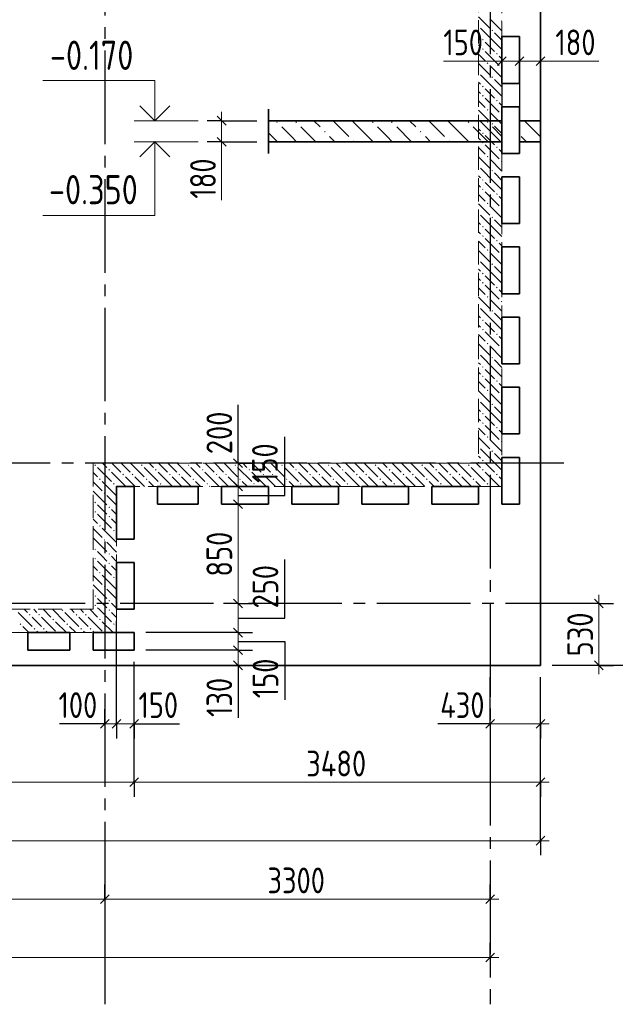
# Model space of a CAD drawing. Header units: millimetres. Extents: x 0 to 61017, y 0 to 42000.
# Tile 21 of 28: x 45250 to 50351, y 16970 to 25395. Entities that reach past the tile are written whole.
import ezdxf

# ---------------------------------------------------------------- set-up
doc = ezdxf.new("R2010")
doc.units = ezdxf.units.MM
doc.linetypes.add('______2', pattern=[270, 200, -70])
doc.linetypes.add('______5', pattern=[1100, 800, -100, 100, -100])
for name, color, linetype, lineweight in [('Standard', 7, 'Continuous', 25), ('Высотные отметки', 7, 'Continuous', 25), ('Наложенное сечение', 7, 'Continuous', 25), ('Оси', 40, '______5', 18), ('Размерная выноска', 7, 'Continuous', 13)]:
    doc.layers.add(name, color=color, linetype=linetype, lineweight=lineweight)
doc.layers.add('ЖБ Перекрытие верхний уровень', color=7, linetype='Continuous', lineweight=25, true_color=0xe0e0ff)
doc.layers.add('ЖБ Стена верхний уровень', color=7, linetype='Continuous', lineweight=25, true_color=0x006e00)
doc.styles.add('GOST 2.304-81', font='txt')

msp = doc.modelspace()

# ---------------------------------------------------------------- hatches: boundary and pattern name
at = {"layer": 'ЖБ Стена верхний уровень', "linetype": 'Continuous', "lineweight": 18, "transparency": 33554687}
for points in [[(49370.5, 25383.1), (49376.9, 25389.6), (49380, 25386.6), (49380, 25379.7), (49376.9, 25376.6)], [(49180, 25346.6), (49183.4, 25343.1), (49180, 25339.7)], [(49290.4, 25303.1), (49296.9, 25309.6), (49303.4, 25303.1), (49296.9, 25296.6)], [(49210.4, 25223.1), (49216.9, 25229.6), (49223.4, 25223.1), (49216.9, 25216.6)], [(49210.4, 25143.1), (49216.9, 25149.6), (49223.4, 25143.1), (49216.9, 25136.6)], [(49330.5, 25103.1), (49337, 25109.6), (49343.5, 25103.1), (49337, 25096.6)], [(49250.5, 25023.1), (49257, 25029.6), (49263.5, 25023.1), (49257, 25016.6)], [(49180, 24946.6), (49183.4, 24943.1), (49180, 24939.7)], [(49370.5, 24983.1), (49376.9, 24989.6), (49380, 24986.6), (49380, 24979.7), (49376.9, 24976.6)], [(49290.4, 24903.1), (49296.9, 24909.6), (49303.4, 24903.1), (49296.9, 24896.6)], [(49210.4, 24823.1), (49216.9, 24829.6), (49223.4, 24823.1), (49216.9, 24816.6)], [(49210.4, 24743.1), (49216.9, 24749.6), (49223.4, 24743.1), (49216.9, 24736.6)], [(49330.5, 24703.1), (49337, 24709.6), (49343.5, 24703.1), (49337, 24696.6)], [(49250.5, 24623.1), (49257, 24629.6), (49263.5, 24623.1), (49257, 24616.6)], [(49180, 24546.6), (49183.4, 24543.1), (49180, 24539.7)], [(49370.5, 24583.1), (49376.9, 24589.6), (49380, 24586.6), (49380, 24579.7), (49376.9, 24576.6)], [(49290.4, 24503.1), (49296.9, 24509.6), (49303.4, 24503.1), (49296.9, 24496.6)], [(49210.4, 24423.1), (49216.9, 24429.6), (49223.4, 24423.1), (49216.9, 24416.6)], [(49210.4, 24343.1), (49216.9, 24349.6), (49223.4, 24343.1), (49216.9, 24336.6)], [(49330.5, 24303.1), (49337, 24309.6), (49343.5, 24303.1), (49337, 24296.6)], [(49250.5, 24223.1), (49257, 24229.6), (49263.5, 24223.1), (49257, 24216.6)], [(49370.5, 24183.1), (49376.9, 24189.6), (49380, 24186.6), (49380, 24179.7), (49376.9, 24176.6)], [(49180, 24146.6), (49183.4, 24143.1), (49180, 24139.7)], [(49290.4, 24103.1), (49296.9, 24109.6), (49303.4, 24103.1), (49296.9, 24096.6)], [(49210.4, 24023.1), (49216.9, 24029.6), (49223.4, 24023.1), (49216.9, 24016.6)], [(49210.4, 23943.1), (49216.9, 23949.6), (49223.4, 23943.1), (49216.9, 23936.6)], [(49330.5, 23903.1), (49337, 23909.6), (49343.5, 23903.1), (49337, 23896.6)], [(49250.5, 23823.1), (49257, 23829.6), (49263.5, 23823.1), (49257, 23816.6)], [(49370.5, 23783.1), (49376.9, 23789.6), (49380, 23786.6), (49380, 23779.7), (49376.9, 23776.6)], [(49180, 23746.6), (49183.4, 23743.1), (49180, 23739.7)], [(49290.4, 23703.1), (49296.9, 23709.6), (49303.4, 23703.1), (49296.9, 23696.6)], [(49210.4, 23623.1), (49216.9, 23629.6), (49223.4, 23623.1), (49216.9, 23616.6)], [(49210.4, 23543.1), (49216.9, 23549.6), (49223.4, 23543.1), (49216.9, 23536.6)], [(49330.5, 23503.1), (49337, 23509.6), (49343.5, 23503.1), (49337, 23496.6)], [(49250.5, 23423.1), (49257, 23429.6), (49263.5, 23423.1), (49257, 23416.6)], [(49180, 23346.6), (49183.4, 23343.1), (49180, 23339.7)], [(49370.5, 23383.1), (49376.9, 23389.6), (49380, 23386.6), (49380, 23379.7), (49376.9, 23376.6)], [(49290.4, 23303.1), (49296.9, 23309.6), (49303.4, 23303.1), (49296.9, 23296.6)], [(49210.4, 23223.1), (49216.9, 23229.6), (49223.4, 23223.1), (49216.9, 23216.6)], [(49210.4, 23143.1), (49216.9, 23149.6), (49223.4, 23143.1), (49216.9, 23136.6)], [(49330.5, 23103.1), (49337, 23109.6), (49343.5, 23103.1), (49337, 23096.6)], [(49250.5, 23023.1), (49257, 23029.6), (49263.5, 23023.1), (49257, 23016.6)], [(49180, 22946.6), (49183.4, 22943.1), (49180, 22939.7)], [(49370.5, 22983.1), (49376.9, 22989.6), (49380, 22986.6), (49380, 22979.7), (49376.9, 22976.6)], [(49290.4, 22903.1), (49296.9, 22909.6), (49303.4, 22903.1), (49296.9, 22896.6)], [(49210.4, 22823.1), (49216.9, 22829.6), (49223.4, 22823.1), (49216.9, 22816.6)], [(49210.4, 22743.1), (49216.9, 22749.6), (49223.4, 22743.1), (49216.9, 22736.6)], [(49330.5, 22703.1), (49337, 22709.6), (49343.5, 22703.1), (49337, 22696.6)], [(49250.5, 22623.1), (49257, 22629.6), (49263.5, 22623.1), (49257, 22616.6)], [(49370.5, 22583.1), (49376.9, 22589.6), (49380, 22586.6), (49380, 22579.7), (49376.9, 22576.6)], [(49180, 22546.6), (49183.4, 22543.1), (49180, 22539.7)], [(49290.4, 22503.1), (49296.9, 22509.6), (49303.4, 22503.1), (49296.9, 22496.6)], [(49210.4, 22423.1), (49216.9, 22429.6), (49223.4, 22423.1), (49216.9, 22416.6)], [(49210.4, 22343.1), (49216.9, 22349.6), (49223.4, 22343.1), (49216.9, 22336.6)], [(49330.5, 22303.1), (49337, 22309.6), (49343.5, 22303.1), (49337, 22296.6)], [(49250.5, 22223.1), (49257, 22229.6), (49263.5, 22223.1), (49257, 22216.6)], [(49370.5, 22183.1), (49376.9, 22189.6), (49380, 22186.6), (49380, 22179.7), (49376.9, 22176.6)], [(49180, 22146.6), (49183.4, 22143.1), (49180, 22139.7)], [(49290.4, 22103.1), (49296.9, 22109.6), (49303.4, 22103.1), (49296.9, 22096.6)], [(49210.4, 22023.1), (49216.9, 22029.6), (49223.4, 22023.1), (49216.9, 22016.6)], [(49210.4, 21943.1), (49216.9, 21949.6), (49223.4, 21943.1), (49216.9, 21936.6)], [(49330.5, 21903.1), (49337, 21909.6), (49343.5, 21903.1), (49337, 21896.6)], [(49250.5, 21823.1), (49257, 21829.6), (49263.5, 21823.1), (49257, 21816.6)], [(49180, 21746.6), (49183.4, 21743.1), (49180, 21739.7)], [(49370.5, 21783.1), (49376.9, 21789.6), (49380, 21786.6), (49380, 21779.7), (49376.9, 21776.6)], [(49290.4, 21703.1), (49296.9, 21709.6), (49303.4, 21703.1), (49296.9, 21696.6)], [(45890.4, 21583.1), (45896.9, 21589.6), (45903.4, 21583.1), (45896.9, 21576.6)], [(46290.4, 21583.1), (46296.9, 21589.6), (46303.4, 21583.1), (46296.9, 21576.6)], [(46690.4, 21583.1), (46696.9, 21589.6), (46703.4, 21583.1), (46696.9, 21576.6)], [(47090.4, 21583.1), (47096.9, 21589.6), (47103.4, 21583.1), (47096.9, 21576.6)], [(47490.4, 21583.1), (47496.9, 21589.6), (47503.4, 21583.1), (47496.9, 21576.6)], [(47890.4, 21583.1), (47896.9, 21589.6), (47903.4, 21583.1), (47896.9, 21576.6)], [(48290.4, 21583.1), (48296.9, 21589.6), (48303.4, 21583.1), (48296.9, 21576.6)], [(48690.4, 21583.1), (48696.9, 21589.6), (48703.4, 21583.1), (48696.9, 21576.6)], [(49090.4, 21583.1), (49096.9, 21589.6), (49103.4, 21583.1), (49096.9, 21576.6)], [(49210.4, 21623.1), (49216.9, 21629.6), (49223.4, 21623.1), (49216.9, 21616.6)], [(46010.4, 21543.1), (46016.9, 21549.6), (46023.4, 21543.1), (46016.9, 21536.6)], [(46130.5, 21503.1), (46137, 21509.6), (46143.5, 21503.1), (46137, 21496.6)], [(46210.4, 21503.1), (46216.9, 21509.6), (46223.4, 21503.1), (46216.9, 21496.6)], [(46410.4, 21543.1), (46416.9, 21549.6), (46423.4, 21543.1), (46416.9, 21536.6)], [(46530.5, 21503.1), (46537, 21509.6), (46543.5, 21503.1), (46537, 21496.6)], [(46610.4, 21503.1), (46616.9, 21509.6), (46623.4, 21503.1), (46616.9, 21496.6)], [(46810.4, 21543.1), (46816.9, 21549.6), (46823.4, 21543.1), (46816.9, 21536.6)], [(46930.5, 21503.1), (46937, 21509.6), (46943.5, 21503.1), (46937, 21496.6)], [(47010.4, 21503.1), (47016.9, 21509.6), (47023.4, 21503.1), (47016.9, 21496.6)], [(47210.4, 21543.1), (47216.9, 21549.6), (47223.4, 21543.1), (47216.9, 21536.6)], [(47330.5, 21503.1), (47337, 21509.6), (47343.5, 21503.1), (47337, 21496.6)], [(47410.4, 21503.1), (47416.9, 21509.6), (47423.4, 21503.1), (47416.9, 21496.6)], [(47610.4, 21543.1), (47616.9, 21549.6), (47623.4, 21543.1), (47616.9, 21536.6)], [(47730.5, 21503.1), (47737, 21509.6), (47743.5, 21503.1), (47737, 21496.6)], [(47810.4, 21503.1), (47816.9, 21509.6), (47823.4, 21503.1), (47816.9, 21496.6)], [(48010.4, 21543.1), (48016.9, 21549.6), (48023.4, 21543.1), (48016.9, 21536.6)], [(48130.5, 21503.1), (48137, 21509.6), (48143.5, 21503.1), (48137, 21496.6)], [(48210.4, 21503.1), (48216.9, 21509.6), (48223.4, 21503.1), (48216.9, 21496.6)], [(48410.4, 21543.1), (48416.9, 21549.6), (48423.4, 21543.1), (48416.9, 21536.6)], [(48530.5, 21503.1), (48537, 21509.6), (48543.5, 21503.1), (48537, 21496.6)], [(48610.4, 21503.1), (48616.9, 21509.6), (48623.4, 21503.1), (48616.9, 21496.6)], [(48810.4, 21543.1), (48816.9, 21549.6), (48823.4, 21543.1), (48816.9, 21536.6)], [(48930.5, 21503.1), (48937, 21509.6), (48943.5, 21503.1), (48937, 21496.6)], [(49010.4, 21503.1), (49016.9, 21509.6), (49023.4, 21503.1), (49016.9, 21496.6)], [(49210.4, 21543.1), (49216.9, 21549.6), (49223.4, 21543.1), (49216.9, 21536.6)], [(49330.5, 21503.1), (49337, 21509.6), (49343.5, 21503.1), (49337, 21496.6)], [(45930.5, 21463.1), (45937, 21469.6), (45943.5, 21463.1), (45937, 21456.6)], [(46050.5, 21423.1), (46057, 21429.6), (46063.5, 21423.1), (46057, 21416.6)], [(46330.5, 21463.1), (46337, 21469.6), (46343.5, 21463.1), (46337, 21456.6)], [(46450.5, 21423.1), (46457, 21429.6), (46463.5, 21423.1), (46457, 21416.6)], [(46730.5, 21463.1), (46737, 21469.6), (46743.5, 21463.1), (46737, 21456.6)], [(46850.5, 21423.1), (46857, 21429.6), (46863.5, 21423.1), (46857, 21416.6)], [(47130.5, 21463.1), (47137, 21469.6), (47143.5, 21463.1), (47137, 21456.6)], [(47250.5, 21423.1), (47257, 21429.6), (47263.5, 21423.1), (47257, 21416.6)], [(47530.5, 21463.1), (47537, 21469.6), (47543.5, 21463.1), (47537, 21456.6)], [(47650.5, 21423.1), (47657, 21429.6), (47663.5, 21423.1), (47657, 21416.6)], [(47930.5, 21463.1), (47937, 21469.6), (47943.5, 21463.1), (47937, 21456.6)], [(48050.5, 21423.1), (48057, 21429.6), (48063.5, 21423.1), (48057, 21416.6)], [(48330.5, 21463.1), (48337, 21469.6), (48343.5, 21463.1), (48337, 21456.6)], [(48450.5, 21423.1), (48457, 21429.6), (48463.5, 21423.1), (48457, 21416.6)], [(48730.5, 21463.1), (48737, 21469.6), (48743.5, 21463.1), (48737, 21456.6)], [(48850.5, 21423.1), (48857, 21429.6), (48863.5, 21423.1), (48857, 21416.6)], [(49130.5, 21463.1), (49137, 21469.6), (49143.5, 21463.1), (49137, 21456.6)], [(49250.5, 21423.1), (49257, 21429.6), (49263.5, 21423.1), (49257, 21416.6)], [(45970.5, 21343.1), (45977, 21349.6), (45983.4, 21343.1), (45977, 21336.6)], [(45890.4, 21263.1), (45896.9, 21269.6), (45903.4, 21263.1), (45896.9, 21256.6)], [(45890.4, 21183.1), (45896.9, 21189.6), (45903.4, 21183.1), (45896.9, 21176.6)], [(46010.4, 21223.1), (46016.9, 21229.6), (46023.4, 21223.1), (46016.9, 21216.6)], [(46010.4, 21143.1), (46016.9, 21149.6), (46023.4, 21143.1), (46016.9, 21136.6)], [(45930.5, 21063.1), (45937, 21069.6), (45943.5, 21063.1), (45937, 21056.6)], [(46050.5, 21023.1), (46057, 21029.6), (46063.5, 21023.1), (46057, 21016.6)], [(45970.5, 20943.1), (45977, 20949.6), (45983.4, 20943.1), (45977, 20936.6)], [(45890.4, 20863.1), (45896.9, 20869.6), (45903.4, 20863.1), (45896.9, 20856.6)], [(46010.4, 20823.1), (46016.9, 20829.6), (46023.4, 20823.1), (46016.9, 20816.6)], [(45890.4, 20783.1), (45896.9, 20789.6), (45903.4, 20783.1), (45896.9, 20776.6)], [(46010.4, 20743.1), (46016.9, 20749.6), (46023.4, 20743.1), (46016.9, 20736.6)], [(45930.5, 20663.1), (45937, 20669.6), (45943.5, 20663.1), (45937, 20656.6)], [(46050.5, 20623.1), (46057, 20629.6), (46063.5, 20623.1), (46057, 20616.6)], [(45970.5, 20543.1), (45977, 20549.6), (45983.4, 20543.1), (45977, 20536.6)], [(45890.4, 20463.1), (45896.9, 20469.6), (45903.4, 20463.1), (45896.9, 20456.6)], [(45890.4, 20383.1), (45896.9, 20389.6), (45903.4, 20383.1), (45896.9, 20376.6)], [(46010.4, 20423.1), (46016.9, 20429.6), (46023.4, 20423.1), (46016.9, 20416.6)], [(45330.5, 20303.1), (45337, 20309.6), (45343.5, 20303.1), (45337, 20296.6)], [(45410.4, 20303.1), (45416.9, 20309.6), (45423.4, 20303.1), (45416.9, 20296.6)], [(45610.4, 20343.1), (45616.9, 20349.6), (45623.4, 20343.1), (45616.9, 20336.6)], [(45730.5, 20303.1), (45737, 20309.6), (45743.5, 20303.1), (45737, 20296.6)], [(45810.4, 20303.1), (45816.9, 20309.6), (45823.4, 20303.1), (45816.9, 20296.6)], [(46010.4, 20343.1), (46016.9, 20349.6), (46023.4, 20343.1), (46016.9, 20336.6)], [(45250.5, 20223.1), (45257, 20229.6), (45263.5, 20223.1), (45257, 20216.6)], [(45530.5, 20263.1), (45537, 20269.6), (45543.5, 20263.1), (45537, 20256.6)], [(45650.5, 20223.1), (45657, 20229.6), (45663.5, 20223.1), (45657, 20216.6)], [(45930.5, 20263.1), (45937, 20269.6), (45943.5, 20263.1), (45937, 20256.6)], [(46050.5, 20223.1), (46057, 20229.6), (46063.5, 20223.1), (46057, 20216.6)], [(45370.5, 20183.1), (45377, 20189.6), (45383.4, 20183.1), (45377, 20176.6)], [(45450.5, 20183.1), (45457, 20189.6), (45463.5, 20183.1), (45457, 20176.6)], [(45770.5, 20183.1), (45777, 20189.6), (45783.4, 20183.1), (45777, 20176.6)], [(45850.5, 20183.1), (45857, 20189.6), (45863.5, 20183.1), (45857, 20176.6)]]:
    msp.add_hatch(color=7, dxfattribs=at).paths.add_polyline_path(points, flags=16)
at = {"layer": 'Наложенное сечение', "linetype": 'Continuous', "lineweight": 13, "transparency": 33554687}
for points in [[(47453.9, 24511.6), (47447.4, 24518.1), (47453.9, 24524.6), (47460.4, 24518.1)], [(47617.9, 24511.6), (47611.4, 24518.1), (47617.9, 24524.6), (47624.4, 24518.1)], [(48273.9, 24511.6), (48267.4, 24518.1), (48273.9, 24524.6), (48280.4, 24518.1)], [(48437.9, 24511.6), (48431.4, 24518.1), (48437.9, 24524.6), (48444.4, 24518.1)], [(49093.9, 24511.6), (49087.4, 24518.1), (49093.9, 24524.6), (49100.4, 24518.1)], [(49257.9, 24511.6), (49251.4, 24518.1), (49257.9, 24524.6), (49264.5, 24518.1)], [(47863.9, 24429.6), (47857.4, 24436.1), (47863.9, 24442.6), (47870.4, 24436.1)], [(48683.9, 24429.6), (48677.4, 24436.1), (48683.9, 24442.6), (48690.4, 24436.1)], [(48107, 24350.6), (48103.4, 24354.1), (48109.9, 24360.6), (48116.4, 24354.1), (48112.9, 24350.6)], [(48927, 24350.6), (48923.4, 24354.1), (48929.9, 24360.6), (48936.4, 24354.1), (48932.9, 24350.6)]]:
    msp.add_hatch(color=7, dxfattribs=at).paths.add_polyline_path(points, flags=16)

# ---------------------------------------------------------------- linework, layer by layer
at = {"layer": 'Standard', "color": 251, "linetype": 'Continuous', "lineweight": -3, "true_color": 0x656565, "transparency": 33554687}
for p, q in [((49380, 25040.6), (49380, 25165.6)), ((49530, 25040.6), (49530, 25165.6)), ((49710, 25040.6), (49710, 25165.6)), ((49380, 25040.6), (49380, 24915.6)), ((49380, 25040.6), (49380, 24630.6)), ((49530, 25040.6), (49530, 24915.6)), ((49530, 25040.6), (49530, 24630.6)), ((49710, 25040.6), (49710, 24915.6)), ((49710, 25040.6), (49710, 24630.6)), ((46980, 24530.6), (46855, 24530.6)), ((46980, 24530.6), (47105, 24530.6)), ((46980, 24530.6), (47280, 24530.6)), ((46980, 24350.6), (46855, 24350.6)), ((46980, 24350.6), (47105, 24350.6)), ((46980, 24350.6), (47280, 24350.6)), ((47120, 21600), (46995, 21600)), ((47120, 21600), (47245, 21600)), ((47120, 21600), (47120, 21600)), ((47120, 21400), (46995, 21400)), ((47120, 21400), (47245, 21400)), ((47120, 21400), (47120, 21400)), ((47120, 21250), (46995, 21250)), ((47120, 21250), (47245, 21250)), ((47120, 21250), (47120, 21250)), ((47120, 20400), (46995, 20400)), ((47120, 20400), (47245, 20400)), ((47120, 20400), (47120, 20400)), ((50210, 20400), (49810, 20400)), ((50210, 20400), (50085, 20400)), ((50210, 20400), (50335, 20400)), ((47120, 20150), (46995, 20150)), ((47120, 20150), (47245, 20150)), ((47120, 20000), (46995, 20000)), ((47120, 20000), (47245, 20000)), ((47120, 19870), (46995, 19870)), ((47120, 19870), (47245, 19870)), ((47120, 19870), (47120, 19870)), ((50210, 19870), (49810, 19870)), ((50710, 19870), (49810, 19870)), ((50210, 19870), (50085, 19870)), ((50210, 19870), (50335, 19870)), ((49280, 19370), (49280, 19770)), ((49710, 18870), (49710, 19770)), ((49710, 18370), (49710, 19770)), ((49710, 19370), (49710, 19770)), ((45980, 19370), (45980, 19495)), ((46080, 19370), (46080, 19495)), ((46230, 19370), (46230, 19495)), ((49280, 19370), (49280, 19495)), ((49710, 19370), (49710, 19495)), ((45980, 19370), (45980, 19245)), ((45980, 19370), (45980, 19370)), ((46080, 19370), (46080, 19245)), ((46230, 19370), (46230, 19245)), ((49280, 19370), (49280, 19245)), ((49710, 19370), (49710, 19245)), ((46230, 18870), (46230, 18995)), ((49710, 18870), (49710, 18995)), ((46230, 18870), (46230, 18745)), ((49710, 18870), (49710, 18745)), ((49710, 18370), (49710, 18495)), ((49710, 18370), (49710, 18245)), ((45980, 17870), (45980, 17995)), ((49280, 17870), (49280, 17995)), ((45980, 17870), (45980, 17745)), ((45980, 17870), (45980, 17417.8)), ((49280, 17870), (49280, 17745)), ((49280, 17870), (49280, 17417.8)), ((49280, 17370), (49280, 17495)), ((49280, 17370), (49280, 17245)), ((49280, 17370), (49280, 17320))]:
    msp.add_line(p, q, dxfattribs=at)
at = {"layer": 'Standard', "color": 7, "linetype": 'Continuous', "lineweight": 13, "transparency": 33554687}
for p, q in [((49380, 25040.6), (49305, 25040.6)), ((49380, 25040.6), (49530, 25040.6)), ((49530, 25040.6), (49710, 25040.6)), ((49710, 25040.6), (49785, 25040.6)), ((46980, 24530.6), (46980, 24605.6)), ((46980, 24530.6), (46980, 24350.6)), ((46980, 24350.6), (46980, 24275.6)), ((47120, 21600), (47120, 21675)), ((47120, 21250), (47120, 20400)), ((50210, 20400), (50210, 20475)), ((47120, 20400), (47120, 20150)), ((47120, 20150), (47120, 20000)), ((47120, 20000), (47120, 19870)), ((47120, 19870), (47120, 19795)), ((50210, 19870), (50210, 19795)), ((45980, 19370), (45905, 19370)), ((46080, 19370), (45980, 19370)), ((46230, 19370), (46080, 19370)), ((46230, 19370), (46305, 19370)), ((49280, 19370), (49205, 19370)), ((49710, 19370), (49280, 19370)), ((49710, 19370), (49785, 19370)), ((41810, 18870), (46230, 18870)), ((46230, 18870), (49710, 18870)), ((49710, 18870), (49785, 18870)), ((7100, 18370), (49710, 18370)), ((49710, 18370), (49785, 18370)), ((42680, 17870), (45980, 17870)), ((45980, 17870), (49280, 17870)), ((49280, 17870), (49355, 17870)), ((49280, 17370), (7200, 17370)), ((49280, 17370), (49355, 17370))]:
    msp.add_line(p, q, dxfattribs=at)
at = {"layer": 'Standard', "color": 7, "linetype": 'Continuous', "lineweight": 25, "transparency": 33554687}
for p, q in [((49342.5, 25003.1), (49417.5, 25078.1)), ((49492.5, 25003.1), (49567.5, 25078.1)), ((49672.5, 25003.1), (49747.5, 25078.1)), ((46942.5, 24568.1), (47017.5, 24493.1)), ((46942.5, 24388.1), (47017.5, 24313.1)), ((47082.5, 21637.5), (47157.5, 21562.5)), ((47082.5, 21437.5), (47157.5, 21362.5)), ((47082.5, 21287.5), (47157.5, 21212.5)), ((47082.5, 20437.5), (47157.5, 20362.5)), ((50247.5, 20362.5), (50172.5, 20437.5)), ((47082.5, 20187.5), (47157.5, 20112.5)), ((47082.5, 20037.5), (47157.5, 19962.5)), ((47082.5, 19907.5), (47157.5, 19832.5)), ((50247.5, 19832.5), (50172.5, 19907.5)), ((46017.5, 19407.5), (45942.5, 19332.5)), ((46117.5, 19407.5), (46042.5, 19332.5)), ((46267.5, 19407.5), (46192.5, 19332.5)), ((49317.5, 19407.5), (49242.5, 19332.5)), ((49747.5, 19407.5), (49672.5, 19332.5)), ((46192.5, 18832.5), (46267.5, 18907.5)), ((49672.5, 18832.5), (49747.5, 18907.5)), ((49672.5, 18332.5), (49747.5, 18407.5)), ((45942.5, 17832.5), (46017.5, 17907.5)), ((49242.5, 17832.5), (49317.5, 17907.5)), ((49317.5, 17407.5), (49242.5, 17332.5))]:
    msp.add_line(p, q, dxfattribs=at)
at = {"layer": 'Standard', "color": 7, "linetype": 'Continuous', "lineweight": 13, "transparency": 33554687}
for points in [[(47120, 21600), (47120, 21542.9), (47120, 21542.9), (47120, 21437.1), (47120, 21437.1), (47120, 21400)], [(47120, 21400), (47120, 21361.5), (47120, 21361.5), (47120, 21250)], [(50210, 19870), (50210, 19931), (50210, 19931), (50210, 20400)]]:
    msp.add_lwpolyline(points, dxfattribs=at)
at = {"layer": 'Standard', "color": 251, "linetype": 'Continuous', "lineweight": -3, "true_color": 0x656565, "transparency": 33554687}
for points in [[(46080, 19370), (46080, 19387), (46080, 19387), (46080, 20250)], [(47120, 20150), (47103, 20150), (47103, 20150), (46330, 20150)], [(47120, 20000), (47103, 20000), (47103, 20000), (46330, 20000)], [(46230, 19370), (46230, 19387), (46230, 19387), (46230, 19900)], [(46230, 18870), (46230, 18887), (46230, 18887), (46230, 19900)]]:
    msp.add_lwpolyline(points, dxfattribs=at)
at = {"layer": 'Высотные отметки', "color": 7, "linetype": 'Continuous', "lineweight": 13, "transparency": 33554687}
for p, q in [((46780, 24530.6), (46230, 24530.6)), ((46780, 24350.6), (46230, 24350.6))]:
    msp.add_line(p, q, dxfattribs=at)
for points in [[(46407.9, 24530.6), (46407.9, 24873.4), (45449.2, 24873.4)], [(46407.9, 24350.6), (46407.9, 23720.8), (45449.2, 23720.8)]]:
    msp.add_lwpolyline(points, dxfattribs=at)
at = {"layer": 'Высотные отметки', "color": 7, "linetype": 'Continuous', "lineweight": 35, "transparency": 33554687}
for points in [[(46280, 24658.6), (46407.9, 24530.6), (46535.9, 24658.6)], [(46280, 24222.7), (46407.9, 24350.6), (46535.9, 24222.7)]]:
    msp.add_lwpolyline(points, dxfattribs=at)
at = {"layer": 'ЖБ Перекрытие верхний уровень', "color": 7, "linetype": 'Continuous', "lineweight": 35, "transparency": 33554687}
for p, q in [((49710, 19870), (49710, 34830)), ((49380, 24850), (49380, 25250)), ((49380, 25250), (49530, 25250)), ((49530, 25250), (49530, 24850)), ((49530, 24850), (49380, 24850)), ((49380, 24250), (49380, 24650)), ((49380, 24650), (49530, 24650)), ((49530, 24650), (49530, 24250)), ((49530, 24250), (49380, 24250)), ((49380, 23650), (49380, 24050)), ((49380, 24050), (49530, 24050)), ((49530, 24050), (49530, 23650)), ((49530, 23650), (49380, 23650)), ((49380, 23050), (49380, 23450)), ((49380, 23450), (49530, 23450)), ((49530, 23450), (49530, 23050)), ((49530, 23050), (49380, 23050)), ((49380, 22450), (49380, 22850)), ((49380, 22850), (49530, 22850)), ((49530, 22850), (49530, 22450)), ((49530, 22450), (49380, 22450)), ((49380, 22250), (49530, 22250)), ((49380, 21850), (49380, 22250)), ((49530, 22250), (49530, 21850)), ((49530, 21850), (49380, 21850)), ((49380, 21650), (49530, 21650)), ((49380, 21250), (49380, 21650)), ((49530, 21650), (49530, 21250)), ((46080, 20950), (46080, 21400)), ((46080, 21400), (46230, 21400)), ((46230, 21400), (46230, 20950)), ((46430, 21250), (46430, 21400)), ((46430, 21400), (46780, 21400)), ((46780, 21400), (46780, 21250)), ((46980, 21250), (46980, 21400)), ((46980, 21400), (47380, 21400)), ((47380, 21400), (47380, 21250)), ((47580, 21250), (47580, 21400)), ((47580, 21400), (47980, 21400)), ((47980, 21400), (47980, 21250)), ((48180, 21250), (48180, 21400)), ((48180, 21400), (48580, 21400)), ((48580, 21400), (48580, 21250)), ((48780, 21250), (48780, 21400)), ((48780, 21400), (49180, 21400)), ((49180, 21400), (49180, 21250)), ((46780, 21250), (46430, 21250)), ((47380, 21250), (46980, 21250)), ((47980, 21250), (47580, 21250)), ((48580, 21250), (48180, 21250)), ((49180, 21250), (48780, 21250)), ((49530, 21250), (49380, 21250)), ((46230, 20950), (46080, 20950)), ((46080, 20350), (46080, 20750)), ((46080, 20750), (46230, 20750)), ((46230, 20750), (46230, 20350)), ((46230, 20350), (46080, 20350)), ((45320, 20000), (45320, 20150)), ((45320, 20150), (45680, 20150)), ((45680, 20150), (45680, 20000)), ((45880, 20000), (45880, 20150)), ((45880, 20150), (46230, 20150)), ((46230, 20150), (46230, 20000)), ((45680, 20000), (45320, 20000)), ((46230, 20000), (45880, 20000)), ((28240, 19870), (49710, 19870))]:
    msp.add_line(p, q, dxfattribs=at)
at = {"layer": 'ЖБ Стена верхний уровень', "color": 251, "linetype": '______2', "lineweight": 13, "true_color": 0x656565, "transparency": 33554687}
for p, q in [((49380, 21400), (49380, 34500)), ((49180, 34300), (49180, 21600)), ((46080, 21600), (45880, 21600)), ((45880, 21600), (45880, 20350)), ((49180, 21600), (46080, 21600)), ((46080, 20350), (46080, 21400)), ((46080, 21400), (49180, 21400)), ((49180, 21400), (49380, 21400)), ((45880, 20350), (42160, 20350)), ((46080, 20150), (46080, 20350)), ((42160, 20150), (46080, 20150))]:
    msp.add_line(p, q, dxfattribs=at)
at = {"layer": 'ЖБ Стена верхний уровень', "color": 9, "linetype": 'Continuous', "lineweight": 18, "true_color": 0xc7c7c7, "transparency": 33554687}
for p, q in [((49180, 25420.1), (49276.9, 25323.1)), ((49380, 25300.1), (49276.9, 25403.1)), ((49316.9, 25203.1), (49196.9, 25323.1)), ((49316.9, 25283.1), (49380, 25220.1)), ((49180, 25260.1), (49196.9, 25243.1)), ((49237, 25203.1), (49316.9, 25123.1)), ((49316.9, 25203.1), (49380, 25140.1)), ((49196.9, 25163.1), (49180, 25180.1)), ((49237, 25123.1), (49357, 25003.1)), ((49180, 25100.1), (49237, 25043.1)), ((49380, 25060.1), (49357, 25083.1)), ((49180, 25020.1), (49276.9, 24923.1)), ((49380, 24900.1), (49276.9, 25003.1)), ((49180, 24860.1), (49196.9, 24843.1)), ((49316.9, 24803.1), (49196.9, 24923.1)), ((49316.9, 24883.1), (49380, 24820.1)), ((49196.9, 24763.1), (49180, 24780.1)), ((49237, 24803.1), (49316.9, 24723.1)), ((49316.9, 24803.1), (49380, 24740.1)), ((49180, 24700.1), (49237, 24643.1)), ((49237, 24723.1), (49357, 24603.1)), ((49180, 24620.1), (49276.9, 24523.1)), ((49380, 24500.1), (49276.9, 24603.1)), ((49380, 24660.1), (49357, 24683.1)), ((49316.9, 24403.1), (49196.9, 24523.1)), ((49180, 24460.1), (49196.9, 24443.1)), ((49316.9, 24483.1), (49380, 24420.1)), ((49196.9, 24363.1), (49180, 24380.1)), ((49237, 24403.1), (49316.9, 24323.1)), ((49316.9, 24403.1), (49380, 24340.1)), ((49180, 24300.1), (49237, 24243.1)), ((49237, 24323.1), (49357, 24203.1)), ((49380, 24260.1), (49357, 24283.1)), ((49180, 24220.1), (49276.9, 24123.1)), ((49380, 24100.1), (49276.9, 24203.1)), ((49316.9, 24003.1), (49196.9, 24123.1)), ((49180, 24060.1), (49196.9, 24043.1)), ((49316.9, 24083.1), (49380, 24020.1)), ((49196.9, 23963.1), (49180, 23980.1)), ((49237, 24003.1), (49316.9, 23923.1)), ((49316.9, 24003.1), (49380, 23940.1)), ((49180, 23900.1), (49237, 23843.1)), ((49237, 23923.1), (49357, 23803.1)), ((49380, 23860.1), (49357, 23883.1)), ((49180, 23820.1), (49276.9, 23723.1)), ((49380, 23700.1), (49276.9, 23803.1)), ((49316.9, 23603.1), (49196.9, 23723.1)), ((49316.9, 23683.1), (49380, 23620.1)), ((49180, 23660.1), (49196.9, 23643.1)), ((49237, 23603.1), (49316.9, 23523.1)), ((49316.9, 23603.1), (49380, 23540.1)), ((49196.9, 23563.1), (49180, 23580.1)), ((49237, 23523.1), (49357, 23403.1)), ((49180, 23500.1), (49237, 23443.1)), ((49380, 23460.1), (49357, 23483.1)), ((49180, 23420.1), (49276.9, 23323.1)), ((49380, 23300.1), (49276.9, 23403.1)), ((49180, 23260.1), (49196.9, 23243.1)), ((49316.9, 23203.1), (49196.9, 23323.1)), ((49316.9, 23283.1), (49380, 23220.1)), ((49196.9, 23163.1), (49180, 23180.1)), ((49237, 23203.1), (49316.9, 23123.1)), ((49316.9, 23203.1), (49380, 23140.1)), ((49180, 23100.1), (49237, 23043.1)), ((49237, 23123.1), (49357, 23003.1)), ((49180, 23020.1), (49276.9, 22923.1)), ((49380, 22900.1), (49276.9, 23003.1)), ((49380, 23060.1), (49357, 23083.1)), ((49316.9, 22803.1), (49196.9, 22923.1)), ((49180, 22860.1), (49196.9, 22843.1)), ((49316.9, 22883.1), (49380, 22820.1)), ((49196.9, 22763.1), (49180, 22780.1)), ((49237, 22803.1), (49316.9, 22723.1)), ((49316.9, 22803.1), (49380, 22740.1)), ((49180, 22700.1), (49237, 22643.1)), ((49237, 22723.1), (49357, 22603.1)), ((49380, 22660.1), (49357, 22683.1)), ((49180, 22620.1), (49276.9, 22523.1)), ((49380, 22500.1), (49276.9, 22603.1)), ((49316.9, 22403.1), (49196.9, 22523.1)), ((49180, 22460.1), (49196.9, 22443.1)), ((49316.9, 22483.1), (49380, 22420.1)), ((49196.9, 22363.1), (49180, 22380.1)), ((49237, 22403.1), (49316.9, 22323.1)), ((49316.9, 22403.1), (49380, 22340.1)), ((49180, 22300.1), (49237, 22243.1)), ((49237, 22323.1), (49357, 22203.1)), ((49380, 22260.1), (49357, 22283.1)), ((49180, 22220.1), (49276.9, 22123.1)), ((49380, 22100.1), (49276.9, 22203.1)), ((49316.9, 22003.1), (49196.9, 22123.1)), ((49316.9, 22083.1), (49380, 22020.1)), ((49180, 22060.1), (49196.9, 22043.1)), ((49237, 22003.1), (49316.9, 21923.1)), ((49316.9, 22003.1), (49380, 21940.1)), ((49196.9, 21963.1), (49180, 21980.1)), ((49237, 21923.1), (49357, 21803.1)), ((49180, 21900.1), (49237, 21843.1)), ((49380, 21860.1), (49357, 21883.1)), ((49180, 21820.1), (49276.9, 21723.1)), ((49380, 21700.1), (49276.9, 21803.1)), ((49180, 21660.1), (49196.9, 21643.1)), ((49316.9, 21603.1), (49196.9, 21723.1)), ((49316.9, 21683.1), (49380, 21620.1)), ((45996.9, 21563.1), (45960.1, 21600)), ((46040.1, 21600), (46080, 21560.1)), ((46120.1, 21600), (46196.9, 21523.1)), ((46200.1, 21600), (46316.9, 21483.1)), ((46396.9, 21563.1), (46360.1, 21600)), ((46440.1, 21600), (46516.9, 21523.1)), ((46520.1, 21600), (46596.9, 21523.1)), ((46600.1, 21600), (46716.9, 21483.1)), ((46796.9, 21563.1), (46760.1, 21600)), ((46840.1, 21600), (46916.9, 21523.1)), ((46920.1, 21600), (46996.9, 21523.1)), ((47000.1, 21600), (47116.9, 21483.1)), ((47196.9, 21563.1), (47160.1, 21600)), ((47240.1, 21600), (47316.9, 21523.1)), ((47320.1, 21600), (47396.9, 21523.1)), ((47400.1, 21600), (47516.9, 21483.1)), ((47596.9, 21563.1), (47560.1, 21600)), ((47640.1, 21600), (47716.9, 21523.1)), ((47720.1, 21600), (47796.9, 21523.1)), ((47800.1, 21600), (47916.9, 21483.1)), ((47996.9, 21563.1), (47960.1, 21600)), ((48040.1, 21600), (48116.9, 21523.1)), ((48120.1, 21600), (48196.9, 21523.1)), ((48200.1, 21600), (48316.9, 21483.1)), ((48396.9, 21563.1), (48360.1, 21600)), ((48440.1, 21600), (48516.9, 21523.1)), ((48520.1, 21600), (48596.9, 21523.1)), ((48600.1, 21600), (48716.9, 21483.1)), ((48796.9, 21563.1), (48760.1, 21600)), ((48840.1, 21600), (48916.9, 21523.1)), ((48920.1, 21600), (48996.9, 21523.1)), ((49000.1, 21600), (49116.9, 21483.1)), ((49180, 21580.1), (49160.1, 21600)), ((49196.9, 21563.1), (49180, 21580.1)), ((49237, 21603.1), (49316.9, 21523.1)), ((49316.9, 21603.1), (49380, 21540.1)), ((45880, 21520.1), (45916.9, 21483.1)), ((45916.9, 21563.1), (46037, 21443.1)), ((46037, 21523.1), (46080, 21480.1)), ((46080, 21560.1), (46116.9, 21523.1)), ((46316.9, 21563.1), (46437, 21443.1)), ((46437, 21523.1), (46557, 21403.1)), ((46716.9, 21563.1), (46837, 21443.1)), ((46837, 21523.1), (46957, 21403.1)), ((47116.9, 21563.1), (47237, 21443.1)), ((47237, 21523.1), (47357, 21403.1)), ((47516.9, 21563.1), (47637, 21443.1)), ((47637, 21523.1), (47757, 21403.1)), ((47916.9, 21563.1), (48037, 21443.1)), ((48037, 21523.1), (48157, 21403.1)), ((48316.9, 21563.1), (48437, 21443.1)), ((48437, 21523.1), (48557, 21403.1)), ((48716.9, 21563.1), (48837, 21443.1)), ((48837, 21523.1), (48957, 21403.1)), ((49116.9, 21563.1), (49180, 21500.1)), ((49180, 21500.1), (49237, 21443.1)), ((49237, 21523.1), (49357, 21403.1)), ((45880, 21440.1), (45957, 21363.1)), ((45957, 21443.1), (46077, 21323.1)), ((46080, 21400.1), (46077, 21403.1)), ((46080, 21480.1), (46157, 21403.1)), ((46080.1, 21400), (46080, 21400.1)), ((46196.9, 21443.1), (46157, 21483.1)), ((46237, 21403.1), (46196.9, 21443.1)), ((46237, 21483.1), (46320.1, 21400)), ((46357, 21443.1), (46400.1, 21400)), ((46480.1, 21400), (46477, 21403.1)), ((46596.9, 21443.1), (46557, 21483.1)), ((46637, 21403.1), (46596.9, 21443.1)), ((46637, 21483.1), (46720.1, 21400)), ((46757, 21443.1), (46800.1, 21400)), ((46880.1, 21400), (46877, 21403.1)), ((46996.9, 21443.1), (46957, 21483.1)), ((47037, 21403.1), (46996.9, 21443.1)), ((47037, 21483.1), (47120.1, 21400)), ((47157, 21443.1), (47200.1, 21400)), ((47280.1, 21400), (47277, 21403.1)), ((47396.9, 21443.1), (47357, 21483.1)), ((47437, 21403.1), (47396.9, 21443.1)), ((47437, 21483.1), (47520.1, 21400)), ((47557, 21443.1), (47600.1, 21400)), ((47680.1, 21400), (47676.9, 21403.1)), ((47796.9, 21443.1), (47757, 21483.1)), ((47837, 21403.1), (47796.9, 21443.1)), ((47837, 21483.1), (47920.1, 21400)), ((47957, 21443.1), (48000.1, 21400)), ((48080.1, 21400), (48076.9, 21403.1)), ((48196.9, 21443.1), (48157, 21483.1)), ((48237, 21403.1), (48196.9, 21443.1)), ((48237, 21483.1), (48320.1, 21400)), ((48357, 21443.1), (48400.1, 21400)), ((48480.1, 21400), (48476.9, 21403.1)), ((48596.9, 21443.1), (48557, 21483.1)), ((48637, 21403.1), (48596.9, 21443.1)), ((48637, 21483.1), (48720.1, 21400)), ((48757, 21443.1), (48800.1, 21400)), ((48880.1, 21400), (48876.9, 21403.1)), ((48996.9, 21443.1), (48957, 21483.1)), ((49037, 21403.1), (48996.9, 21443.1)), ((49037, 21483.1), (49120.1, 21400)), ((49157, 21443.1), (49180, 21420.1)), ((49180, 21420.1), (49200.1, 21400)), ((49280.1, 21400), (49276.9, 21403.1)), ((49380, 21460.1), (49357, 21483.1)), ((45880, 21360.1), (45996.9, 21243.1)), ((46080, 21240.1), (45996.9, 21323.1)), ((45957, 21203.1), (45916.9, 21243.1)), ((45916.9, 21163.1), (46037, 21043.1)), ((45996.9, 21163.1), (45957, 21203.1)), ((46037, 21203.1), (46080, 21160.1)), ((45880, 21120.1), (45916.9, 21083.1)), ((46037, 21123.1), (46080, 21080.1)), ((45880, 21040.1), (45957, 20963.1)), ((45957, 21043.1), (46077, 20923.1)), ((46080, 21000.1), (46077, 21003.1)), ((45880, 20960.1), (45996.9, 20843.1)), ((46080, 20840.1), (45996.9, 20923.1)), ((45957, 20803.1), (45916.9, 20843.1)), ((45916.9, 20763.1), (46037, 20643.1)), ((45996.9, 20763.1), (45957, 20803.1)), ((46037, 20803.1), (46080, 20760.1)), ((45880, 20720.1), (45916.9, 20683.1)), ((45957, 20643.1), (46077, 20523.1)), ((46037, 20723.1), (46080, 20680.1)), ((45880, 20640.1), (45957, 20563.1)), ((45880, 20560.1), (45996.9, 20443.1)), ((46080, 20600.1), (46077, 20603.1)), ((46080, 20440.1), (45996.9, 20523.1)), ((45957, 20403.1), (45916.9, 20443.1)), ((45996.9, 20363.1), (45957, 20403.1)), ((46037, 20403.1), (46080, 20360.1)), ((45237, 20323.1), (45357, 20203.1)), ((45290.1, 20350), (45316.9, 20323.1)), ((45370.1, 20350), (45396.9, 20323.1)), ((45450.1, 20350), (45516.9, 20283.1)), ((45530.1, 20350), (45637, 20243.1)), ((45637, 20323.1), (45757, 20203.1)), ((45690.1, 20350), (45716.9, 20323.1)), ((45770.1, 20350), (45796.9, 20323.1)), ((45850.1, 20350), (45916.9, 20283.1)), ((45916.9, 20363.1), (45930.1, 20350)), ((45930.1, 20350), (46037, 20243.1)), ((46037, 20323.1), (46080, 20280.1)), ((45396.9, 20243.1), (45357, 20283.1)), ((45437, 20203.1), (45396.9, 20243.1)), ((45437, 20283.1), (45557, 20163.1)), ((45557, 20243.1), (45650.1, 20150)), ((45796.9, 20243.1), (45757, 20283.1)), ((45837, 20203.1), (45796.9, 20243.1)), ((45837, 20283.1), (45957, 20163.1)), ((45957, 20243.1), (46050.1, 20150)), ((45330.1, 20150), (45277, 20203.1)), ((45396.9, 20163.1), (45410.1, 20150)), ((45477, 20163.1), (45490.1, 20150)), ((45730.1, 20150), (45677, 20203.1)), ((45796.9, 20163.1), (45810.1, 20150)), ((45877, 20163.1), (45890.1, 20150)), ((46080, 20200.1), (46077, 20203.1))]:
    msp.add_line(p, q, dxfattribs=at)
at = {"layer": 'Наложенное сечение', "color": 7, "linetype": 'Continuous', "lineweight": 35, "transparency": 33554687}
msp.add_line((47380, 24630.6), (47380, 24250.6), dxfattribs=at)
at = {"layer": 'Наложенное сечение', "color": 7, "linetype": 'Continuous', "lineweight": 13, "transparency": 33554687}
for p, q in [((47769.4, 24530.6), (47822.9, 24477.1)), ((47933.5, 24530.6), (48068.9, 24395.1)), ((48097.5, 24530.6), (48277.5, 24350.6)), ((48589.5, 24530.6), (48643, 24477.1)), ((48753.5, 24530.6), (48888.9, 24395.1)), ((48917.5, 24530.6), (49097.5, 24350.6)), ((49573.5, 24530.6), (49708.9, 24395.1)), ((47576.9, 24395.1), (47495, 24477.1)), ((47658.9, 24477.1), (47785.4, 24350.6)), ((48396.9, 24395.1), (48314.9, 24477.1)), ((48478.9, 24477.1), (48605.5, 24350.6)), ((49216.9, 24395.1), (49134.9, 24477.1)), ((49299, 24477.1), (49380, 24396.1)), ((47380, 24428.1), (47457.5, 24350.6)), ((47621.5, 24350.6), (47576.9, 24395.1)), ((47904.9, 24395.1), (47949.5, 24350.6)), ((48441.5, 24350.6), (48396.9, 24395.1)), ((48724.9, 24395.1), (48769.5, 24350.6)), ((49261.5, 24350.6), (49216.9, 24395.1)), ((49544.9, 24395.1), (49589.5, 24350.6))]:
    msp.add_line(p, q, dxfattribs=at)
at = {"layer": 'Наложенное сечение', "color": 7, "linetype": 'Continuous', "lineweight": 35, "transparency": 33554687}
for points in [[(47380, 24530.6), (49380, 24530.6), (49380, 24350.6), (47380, 24350.6)], [(49530, 24530.6), (49710, 24530.6), (49710, 24350.6), (49530, 24350.6), (49530, 24530.6)]]:
    msp.add_lwpolyline(points, dxfattribs=at)
at = {"layer": 'Оси', "color": 8, "linetype": '______5', "lineweight": -3, "transparency": 33554687}
for p, q in [((49280, 35800), (49280, 16970)), ((45980, 35030), (45980, 16970)), ((49910, 21600), (4600, 21600)), ((50210, 20400), (4600, 20400))]:
    msp.add_line(p, q, dxfattribs=at)
at = {"layer": 'Размерная выноска', "color": 7, "linetype": 'Continuous', "lineweight": 13, "transparency": 33554687}
for p, q in [((49380, 25040.6), (48880, 25040.6)), ((49710, 25040.6), (50210, 25040.6)), ((46980, 24350.6), (46980, 23850.6))]:
    msp.add_line(p, q, dxfattribs=at)
at = {"layer": 'Размерная выноска', "color": 7, "linetype": 'Continuous', "lineweight": 25, "transparency": 33554687}
for p, q in [((47120, 21600), (47120, 22100)), ((47120, 19870), (47120, 19420)), ((45980, 19370), (45590, 19370)), ((46230, 19370), (46620, 19370)), ((49280, 19370), (48830, 19370))]:
    msp.add_line(p, q, dxfattribs=at)
for points in [[(47120, 21325), (47520, 21325), (47520, 21825)], [(47120, 20275), (47520, 20275), (47520, 20775)], [(47120, 20075), (47520, 20075), (47520, 19575)]]:
    msp.add_lwpolyline(points, dxfattribs=at)

# ---------------------------------------------------------------- texts
at = {"layer": 'Standard', "color": 7, "linetype": 'Continuous', "lineweight": 25, "transparency": 33554687, "char_height": 220, "attachment_point": 7, "style": 'GOST 2.304-81'}
for s, insert, width in [('150', (48878.4, 25090.7), 469.509), ('180', (49837.5, 25090.7), 485.085), ('100', (45582.8, 19420), 485.085), ('150', (46267.5, 19420), 469.503), ('430', (48851.5, 19420), 516.396), ('3480', (47704.2, 18920), 657.058), ('3300', (47372, 17920), 641.476)]:
    msp.add_mtext(s, dxfattribs=dict(at, insert=insert, width=width))
at = {"layer": 'Standard', "color": 7, "linetype": 'Continuous', "lineweight": 25, "transparency": 33554687, "char_height": 220, "attachment_point": 7, "rotation": 90, "style": 'GOST 2.304-81'}
for s, insert, width in [('180', (46930, 23863.4), 485.092), ('200', (47070, 21677.5), 531.973), ('150', (47460.6, 21430.6), 469.503), ('850', (47070, 20629.5), 516.396), ('250', (47464.7, 20357.4), 516.396), ('530', (50160, 19947.3), 500.814), ('150', (47465.3, 19588.8), 469.509), ('130', (47070, 19428.4), 469.509)]:
    msp.add_mtext(s, dxfattribs=dict(at, insert=insert, width=width))
at = {"layer": 'Высотные отметки', "color": 7, "linetype": 'Continuous', "lineweight": 25, "transparency": 33554687, "char_height": 250, "attachment_point": 7, "style": 'GOST 2.304-81'}
for s, insert, width in [('-0.170', (45509.6, 24965.1), 906.482), ('-0.350', (45501.3, 23815.5), 924.371)]:
    msp.add_mtext(s, dxfattribs=dict(at, insert=insert, width=width))

doc.saveas('drawing.dxf')
